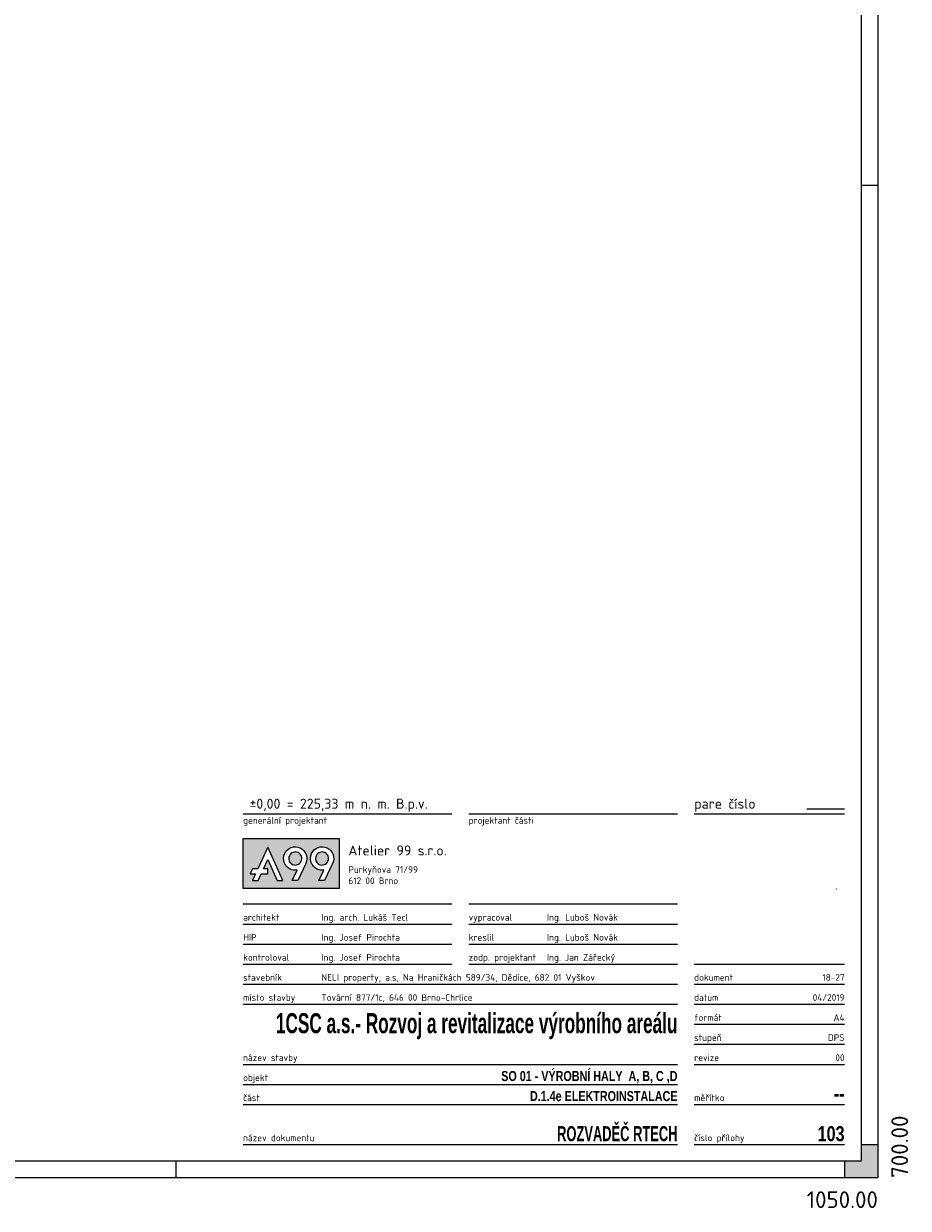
# Paper-space layout '103' of a CAD drawing. Header units: millimetres. Extents: x -196 to 863, y 38 to 747.
# Tile 2 of 3: x 598 to 863, y 38 to 392. Entities that reach past the tile are written whole.
import ezdxf
from ezdxf.enums import TextEntityAlignment as Align

# ---------------------------------------------------------------- set-up
doc = ezdxf.new("R2010")
doc.units = ezdxf.units.MM
doc.linetypes.add('DOT', pattern=[6.35, 0, -6.35])
doc.layers.get('Defpoints').update_dxf_attribs({"color": 8})
doc.layers.add('A99_N_leg-text', color=7, linetype='Continuous', lineweight=9)
doc.styles.add('A99_nadpis', font='impact.ttf')
doc.styles.add('A99_popis', font='isocpeur.ttf')

# ---------------------------------------------------------------- blocks, each defined once
blk = doc.blocks.new('A99_logo')
at = {"layer": 'A99_N_leg-text'}
h = blk.add_hatch(color=7, dxfattribs=at)
h.dxf.hatch_style = 1
edge = h.paths.add_edge_path(flags=0)
edge.add_spline(control_points=[(26.71, 12.6), (27.42, 14.1), (26.77, 15.89), (25.27, 16.6)], knot_values=[3, 3, 3, 3, 4, 4, 4, 4], degree=3, periodic=0)
edge.add_spline(control_points=[(25.27, 16.6), (23.77, 17.31), (21.98, 16.67), (21.27, 15.16)], knot_values=[2, 2, 2, 2, 3, 3, 3, 3], degree=3, periodic=0)
edge.add_spline(control_points=[(21.27, 15.16), (20.56, 13.66), (21.2, 11.87), (22.71, 11.16)], knot_values=[1, 1, 1, 1, 2, 2, 2, 2], degree=3, periodic=0)
edge.add_spline(control_points=[(22.71, 11.16), (24.21, 10.45), (26, 11.1), (26.71, 12.6)], knot_values=[0, 0, 0, 0, 1, 1, 1, 1], degree=3, periodic=0)
h.paths.add_polyline_path([(0, 23.03), (0, 0), (44.14, 0), (44.14, 23.03)])
edge = h.paths.add_edge_path(flags=16)
edge.add_spline(control_points=[(38.64, 18.73), (35.96, 20), (32.77, 18.85), (31.5, 16.17), (30.24, 13.49), (31.38, 10.29), (34.06, 9.03), (35.07, 8.55), (36.15, 8.42), (37.18, 8.58), (37.18, 8.58), (34.91, 3.78), (34.91, 3.78), (34.91, 3.78), (37.52, 3.78), (37.52, 3.78), (37.52, 3.78), (41.21, 11.59), (41.21, 11.59), (42.47, 14.27), (41.32, 17.47), (38.64, 18.73)], knot_values=[0, 0, 0, 0, 1, 1, 1, 2, 2, 2, 3, 3, 3, 4, 4, 4, 5, 5, 5, 6, 6, 6, 7, 7, 7, 7], degree=3, periodic=0)
edge = h.paths.add_edge_path(flags=16)
edge.add_spline(control_points=[(26.28, 18.73), (23.6, 20), (20.4, 18.85), (19.14, 16.17), (17.87, 13.49), (19.02, 10.29), (21.7, 9.03), (22.71, 8.55), (23.79, 8.42), (24.81, 8.58), (24.81, 8.58), (22.55, 3.78), (22.55, 3.78), (22.55, 3.78), (25.16, 3.78), (25.16, 3.78), (25.16, 3.78), (28.84, 11.59), (28.84, 11.59), (30.11, 14.27), (28.96, 17.47), (26.28, 18.73)], knot_values=[0, 0, 0, 0, 1, 1, 1, 2, 2, 2, 3, 3, 3, 4, 4, 4, 5, 5, 5, 6, 6, 6, 7, 7, 7, 7], degree=3, periodic=0)
h.paths.add_polyline_path([(6.76, 9.18), (4.32, 9.18), (3.21, 6.83), (5.68, 6.83), (4.28, 3.78), (6.88, 3.78), (8.27, 6.83), (11.34, 6.83), (11.34, 9.18), (9.35, 9.18), (11.31, 13.44), (15.74, 3.78), (18.34, 3.78), (11.31, 19.1)], flags=16)
h = blk.add_hatch(color=7, dxfattribs=at)
h.dxf.hatch_style = 1
edge = h.paths.add_edge_path()
edge.add_spline(control_points=[(26.71, 12.6), (27.42, 14.1), (26.77, 15.89), (25.27, 16.6)], knot_values=[3, 3, 3, 3, 4, 4, 4, 4], degree=3, periodic=0)
edge.add_spline(control_points=[(25.27, 16.6), (23.77, 17.31), (21.98, 16.67), (21.27, 15.16)], knot_values=[2, 2, 2, 2, 3, 3, 3, 3], degree=3, periodic=0)
edge.add_spline(control_points=[(21.27, 15.16), (20.56, 13.66), (21.2, 11.87), (22.71, 11.16)], knot_values=[1, 1, 1, 1, 2, 2, 2, 2], degree=3, periodic=0)
edge.add_spline(control_points=[(22.71, 11.16), (24.21, 10.45), (26, 11.1), (26.71, 12.6)], knot_values=[0, 0, 0, 0, 1, 1, 1, 1], degree=3, periodic=0)
edge = h.paths.add_edge_path()
edge.add_spline(control_points=[(39.07, 12.6), (39.78, 14.1), (39.14, 15.89), (37.64, 16.6)], knot_values=[3, 3, 3, 3, 4, 4, 4, 4], degree=3, periodic=0)
edge.add_spline(control_points=[(37.64, 16.6), (36.14, 17.31), (34.34, 16.67), (33.63, 15.16)], knot_values=[2, 2, 2, 2, 3, 3, 3, 3], degree=3, periodic=0)
edge.add_spline(control_points=[(33.63, 15.16), (32.92, 13.66), (33.57, 11.87), (35.07, 11.16)], knot_values=[1, 1, 1, 1, 2, 2, 2, 2], degree=3, periodic=0)
edge.add_spline(control_points=[(35.07, 11.16), (36.57, 10.45), (38.36, 11.1), (39.07, 12.6)], knot_values=[0, 0, 0, 0, 1, 1, 1, 1], degree=3, periodic=0)
at = {"layer": 'A99_N_leg-text', "lineweight": 0}
for points in [[(44.14, 0), (0, 0), (0, 23.03), (44.14, 23.03), (44.14, 0)], [(6.76, 9.18), (4.32, 9.18), (3.21, 6.83), (5.68, 6.83), (4.28, 3.78), (6.88, 3.78), (8.27, 6.83), (11.34, 6.83), (11.34, 9.18), (9.35, 9.18), (11.31, 13.44), (15.74, 3.78), (18.34, 3.78), (11.31, 19.1), (6.76, 9.18)]]:
    blk.add_lwpolyline(points, dxfattribs=at)
for points, knots in [([(26.28, 18.73), (23.6, 20), (20.4, 18.85), (19.14, 16.17), (17.87, 13.49), (19.02, 10.29), (21.7, 9.03), (22.71, 8.55), (23.79, 8.42), (24.81, 8.58), (24.81, 8.58), (22.55, 3.78), (22.55, 3.78), (22.55, 3.78), (25.16, 3.78), (25.16, 3.78), (25.16, 3.78), (28.84, 11.59), (28.84, 11.59), (30.11, 14.27), (28.96, 17.47), (26.28, 18.73)], [0, 0, 0, 0, 1, 1, 1, 2, 2, 2, 3, 3, 3, 4, 4, 4, 5, 5, 5, 6, 6, 6, 7, 7, 7, 7]), ([(26.71, 12.6), (26, 11.1), (24.21, 10.45), (22.71, 11.16), (21.2, 11.87), (20.56, 13.66), (21.27, 15.16), (21.98, 16.67), (23.77, 17.31), (25.27, 16.6), (26.77, 15.89), (27.42, 14.1), (26.71, 12.6)], [0, 0, 0, 0, 1, 1, 1, 2, 2, 2, 3, 3, 3, 4, 4, 4, 4]), ([(38.64, 18.73), (35.96, 20), (32.77, 18.85), (31.5, 16.17), (30.24, 13.49), (31.38, 10.29), (34.06, 9.03), (35.07, 8.55), (36.15, 8.42), (37.18, 8.58), (37.18, 8.58), (34.91, 3.78), (34.91, 3.78), (34.91, 3.78), (37.52, 3.78), (37.52, 3.78), (37.52, 3.78), (41.21, 11.59), (41.21, 11.59), (42.47, 14.27), (41.32, 17.47), (38.64, 18.73)], [0, 0, 0, 0, 1, 1, 1, 2, 2, 2, 3, 3, 3, 4, 4, 4, 5, 5, 5, 6, 6, 6, 7, 7, 7, 7]), ([(39.07, 12.6), (38.36, 11.1), (36.57, 10.45), (35.07, 11.16), (33.57, 11.87), (32.92, 13.66), (33.63, 15.16), (34.34, 16.67), (36.14, 17.31), (37.64, 16.6), (39.14, 15.89), (39.78, 14.1), (39.07, 12.6)], [0, 0, 0, 0, 1, 1, 1, 2, 2, 2, 3, 3, 3, 4, 4, 4, 4])]:
    blk.add_open_spline(points, degree=3, knots=knots, dxfattribs=at)
blk = doc.blocks.new('A99_rozpiska-dvouradkovy nazev')
at = {"color": 0}
for p, q in [((-21.25, 110.5), (-10, 110.5)), ((-190, 109), (-127.5, 109)), ((-122.5, 109), (-60, 109)), ((-55, 109), (-10, 109)), ((-190, 82), (-127.5, 82)), ((-122.5, 82), (-60, 82)), ((-190, 76), (-127.5, 76)), ((-122.5, 76), (-60, 76)), ((-190, 70), (-127.5, 70)), ((-122.5, 70), (-60, 70)), ((-190, 64), (-127.5, 64)), ((-122.5, 64), (-60, 64)), ((-55, 64), (-10, 64)), ((-190, 58), (-60, 58)), ((-55, 58), (-10, 58)), ((-190, 52), (-60, 52)), ((-55, 52), (-10, 52)), ((-55, 46), (-10, 46)), ((-55, 40), (-10, 40)), ((-190, 34), (-60, 34)), ((-55, 34), (-10, 34)), ((-190, 28), (-60, 28)), ((-190, 22), (-60, 22)), ((-55, 22), (-10, 22)), ((-190, 10), (-60, 10)), ((-190, 10), (-60, 10)), ((-55, 10), (-10, 10))]:
    blk.add_line(p, q, dxfattribs=at)
at = {"color": 0, "linetype": 'DOT', "ltscale": 1000}
blk.add_circle((-32.5, 86.5), 20, dxfattribs=at)
at = {"color": 0, "xscale": 0.65, "yscale": 0.65, "zscale": 0.65}
blk.add_blockref('A99_logo', (-190, 86.58), dxfattribs=at)
at = {"color": 0, "style": 'A99_popis'}
for s, height, p in [('pare číslo', 3, (-55, 110.5)), ('architekt', 2, (-190, 77)), ('vypracoval', 2, (-122.5, 77)), ('HIP', 2, (-190, 71)), ('kreslil', 2, (-122.5, 71)), ('kontroloval', 2, (-190, 65)), ('zodp. projektant', 2, (-122.5, 65)), ('stavebník', 2, (-190, 59)), ('dokument', 2, (-55, 59)), ('místo stavby', 2, (-190, 53)), ('datum', 2, (-55, 53)), ('formát', 2, (-55, 47)), ('stupeň', 2, (-55, 41)), ('název stavby', 2, (-190, 35)), ('revize', 2, (-55, 35)), ('objekt', 2, (-190, 29)), ('část', 2, (-190, 23)), ('měřítko', 2, (-55, 23)), ('název dokumentu', 2, (-190, 11)), ('číslo přílohy', 2, (-55, 11))]:
    blk.add_text(s, height=height, dxfattribs=at).set_placement(p)
for s, height, p in [('generální projektant', 2, (-190, 108)), ('projektant části', 2, (-122.5, 108)), ('Atelier 99 s.r.o.', 3, (-158.5, 99.51))]:
    blk.add_text(s, height=height, dxfattribs=at).set_placement(p, align=Align.TOP_LEFT)
for s, p in [('Purkyňova 71/99', (-158.5, 92.3)), ('612 00 Brno', (-158.5, 88.94))]:
    blk.add_text(s, height=2, dxfattribs=at).set_placement(p, align=Align.MIDDLE_LEFT)
for tag, p, height in [('BPV', (-190, 110.5), 3), ('ARCHITEKT', (-166.56, 77), 2), ('VYPRACOVAL', (-99.06, 77), 2), ('HIP', (-166.56, 71), 2), ('KRESLIL', (-99.06, 71), 2), ('KONTROLOVAL', (-166.56, 65), 2), ('ZODPOVEDNY_PROJEKTANT', (-99.06, 65), 2), ('STAVEBNIK', (-166.56, 59), 2), ('MISTO_STAVBY', (-166.56, 53), 2)]:
    blk.add_attdef(tag, p, '', height=height, dxfattribs=at)
at = {"color": 0}
for tag, height, style, p in [('DOKUMENT', 2, 'A99_popis', (-10, 59)), ('DATUM', 2, 'A99_popis', (-10, 53)), ('FORMAT', 2, 'A99_popis', (-10, 47)), ('STUPEN', 2, 'A99_popis', (-10, 41)), ('REVIZE', 2, 'A99_popis', (-10, 35)), ('OBJEKT', 3, 'A99_nadpis', (-60, 29)), ('CAST', 3, 'A99_nadpis', (-60, 23)), ('MERITKO', 4.5, 'A99_nadpis', (-10, 23)), ('NAZEV_DOKUMENTU', 4.5, 'A99_nadpis', (-60, 11)), ('PRILOHA', 4.5, 'A99_nadpis', (-10, 11))]:
    blk.add_attdef(tag, text='', height=height, dxfattribs=dict(at, style=style)).set_placement(p, align=Align.RIGHT)
at = {"color": 0, "style": 'A99_nadpis'}
for tag, height, p in [('NAZEV_STAVBY', 6, (-60, 46.32)), ('NAZEV_STAVBY2', 4.5, (-60, 38.5))]:
    blk.add_attdef(tag, text='', height=height, dxfattribs=at).set_placement(p, align=Align.MIDDLE_RIGHT)

psp = doc.layouts.new('103')

# ---------------------------------------------------------------- hatches: boundary and pattern name
h = psp.add_hatch(color=0)
h.dxf.hatch_style = 1
h.paths.add_polyline_path([(853.98, 46.71), (853.98, 56.71), (848.98, 56.71), (848.98, 51.71), (843.98, 51.71), (843.98, 46.71)])

# ---------------------------------------------------------------- linework, layer by layer
at = {"color": 0}
for p, q in [((853.98, 746.71), (853.98, 46.71)), ((848.98, 741.71), (848.98, 51.71)), ((853.98, 343.71), (848.98, 343.71)), ((848.98, 56.71), (853.98, 56.71)), ((848.98, 51.71), (-191.02, 51.71)), ((643.98, 46.71), (643.98, 51.71)), ((843.98, 51.71), (843.98, 46.71)), ((853.98, 46.71), (-196.02, 46.71))]:
    psp.add_line(p, q, dxfattribs=at)

# ---------------------------------------------------------------- block references
at = {"layer": 'A99_N_leg-text'}
ref = psp.add_blockref('A99_rozpiska-dvouradkovy nazev', (853.98, 46.71), dxfattribs=at)
ref.add_attrib('NAZEV_STAVBY', '1CSC a.s.- Rozvoj a revitalizace výrobního areálu', dxfattribs={"layer": '0', "color": 0, "height": 6, "style": 'A99_nadpis', "width": 0.8}).set_placement((793.98, 93.03), align=Align.MIDDLE_RIGHT)
ref.add_attrib('OBJEKT', 'SO 01 - VÝROBNÍ HALY  A, B, C ,D', dxfattribs={"layer": '0', "color": 0, "height": 3, "style": 'A99_nadpis'}).set_placement((793.98, 75.71), align=Align.RIGHT)
ref.add_attrib('CAST', 'D.1.4e ELEKTROINSTALACE', dxfattribs={"layer": '0', "color": 0, "height": 3, "style": 'A99_nadpis'}).set_placement((793.98, 69.71), align=Align.RIGHT)
ref.add_attrib('NAZEV_DOKUMENTU', 'ROZVADĚČ RTECH', dxfattribs={"layer": '0', "color": 1, "height": 4.5, "style": 'A99_nadpis', "width": 0.8}).set_placement((793.98, 57.71), align=Align.RIGHT)
ref.add_attrib('PRILOHA', '103', dxfattribs={"layer": '0', "color": 1, "height": 4.5, "style": 'A99_nadpis'}).set_placement((843.98, 57.71), align=Align.RIGHT)
ref.add_attrib('MERITKO', '--', dxfattribs={"layer": '0', "color": 1, "height": 4.5, "style": 'A99_nadpis'}).set_placement((843.98, 69.71), align=Align.RIGHT)
ref.add_attrib('FORMAT', 'A4', dxfattribs={"layer": '0', "color": 0, "height": 2, "style": 'A99_popis'}).set_placement((843.98, 93.71), align=Align.RIGHT)
ref.add_attrib('DATUM', '04/2019', dxfattribs={"layer": '0', "color": 0, "height": 2, "style": 'A99_popis'}).set_placement((843.98, 99.71), align=Align.RIGHT)
ref.add_attrib('MISTO_STAVBY', 'Tovární 877/1c, 646 00 Brno-Chrlice', (687.42, 99.71), dxfattribs={"layer": '0', "color": 0, "height": 2, "style": 'A99_popis'})
ref.add_attrib('STAVEBNIK', 'NELI property, a.s, Na Hraničkách 589/34, Dědice, 682 01 Vyškov', (687.42, 105.71), dxfattribs={"layer": '0', "color": 0, "height": 2, "style": 'A99_popis'})
ref.add_attrib('ZODPOVEDNY_PROJEKTANT', 'Ing. Jan Zářecký', (754.92, 111.71), dxfattribs={"layer": '0', "color": 0, "height": 2, "style": 'A99_popis'})
ref.add_attrib('KRESLIL', 'Ing. Luboš Novák', (754.92, 117.71), dxfattribs={"layer": '0', "color": 0, "height": 2, "style": 'A99_popis'})
ref.add_attrib('VYPRACOVAL', 'Ing. Luboš Novák', (754.92, 123.71), dxfattribs={"layer": '0', "color": 0, "height": 2, "style": 'A99_popis'})
ref.add_attrib('REVIZE', '00', dxfattribs={"layer": '0', "color": 0, "height": 2, "style": 'A99_popis'}).set_placement((843.98, 81.71), align=Align.RIGHT)
ref.add_attrib('STUPEN', 'DPS', dxfattribs={"layer": '0', "color": 0, "height": 2, "style": 'A99_popis'}).set_placement((843.98, 87.71), align=Align.RIGHT)
ref.add_attrib('KONTROLOVAL', 'Ing. Josef Pirochta', (687.42, 111.71), dxfattribs={"layer": '0', "color": 0, "height": 2, "style": 'A99_popis'})
ref.add_attrib('HIP', 'Ing. Josef Pirochta', (687.42, 117.71), dxfattribs={"layer": '0', "color": 0, "height": 2, "style": 'A99_popis'})
ref.add_attrib('ARCHITEKT', 'Ing. arch. Lukáš Tecl', (687.42, 123.71), dxfattribs={"layer": '0', "color": 0, "height": 2, "style": 'A99_popis'})
ref.add_attrib('DOKUMENT', '18-27', dxfattribs={"layer": '0', "color": 0, "height": 2, "style": 'A99_popis'}).set_placement((843.98, 105.71), align=Align.RIGHT)
ref.add_attrib('BPV', ' ±0,00 = 225,33 m n. m. B.p.v.', (663.98, 157.21), dxfattribs={"layer": '0', "color": 0, "height": 3, "style": 'A99_popis'})

# ---------------------------------------------------------------- texts
at = {"layer": 'Defpoints', "color": 0, "insert": (857.98, 46.71), "char_height": 5, "attachment_point": 1, "rotation": 90, "style": 'A99_popis'}
psp.add_mtext('700.00', dxfattribs=at)
at = {"layer": 'Defpoints', "color": 0, "insert": (853.98, 42.71), "char_height": 5, "attachment_point": 3, "style": 'A99_popis'}
psp.add_mtext('1050.00', dxfattribs=at)

doc.saveas('drawing.dxf')
